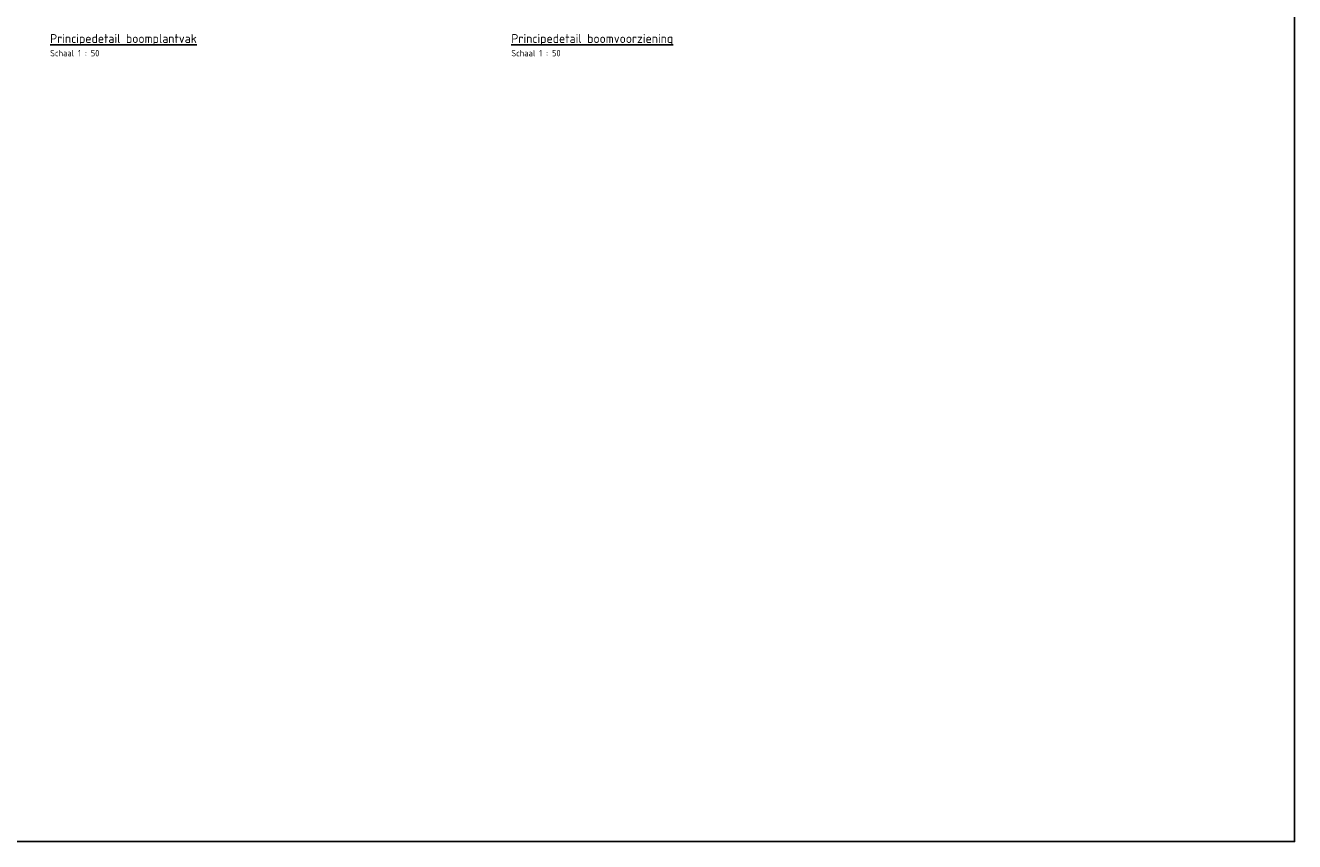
# Model space of a CAD drawing. Header units: metres. Extents: x 197542 to 199322, y 355606 to 356153.
# Tile 6 of 19: x 198997 to 199022, y 355606 to 355622. Entities that reach past the tile are written whole.
import ezdxf

# ---------------------------------------------------------------- set-up
doc = ezdxf.new("R2010")
doc.units = ezdxf.units.M
doc.layers.add('X-XX-HULPLIJNEN', color=4, linetype='Continuous', plot=False)
doc.layers.add('X-XX-NIEUW-DETAIL-M', color=7, linetype='Continuous')
doc.styles.add('NLCS-ISO', font='NLCS-ISO.ttf')

# ---------------------------------------------------------------- blocks, each defined once
blk = doc.blocks.new('d')
at = {"color": 3, "style": 'NLCS-ISO'}
blk.add_attdef('%%UA-A', (0, -0.5), '', height=0.175, dxfattribs=at)
at = {"color": 1, "style": 'NLCS-ISO'}
blk.add_attdef('A-A', (0, -0.76), '', height=0.125, dxfattribs=at)

msp = doc.modelspace()

# ---------------------------------------------------------------- linework, layer by layer
at = {"layer": 'X-XX-HULPLIJNEN', "ltscale": 0.2}
msp.add_lwpolyline([(198973.953, 355644.567), (199022.226, 355644.567), (199022.226, 355606.478), (198973.953, 355606.478)], close=True, dxfattribs=at)

# ---------------------------------------------------------------- block references
at = {"layer": 'X-XX-NIEUW-DETAIL-M'}
for p, values in [((198997.922, 355622.582), {'%%UA-A': '%%UPrincipedetail boomplantvak', 'A-A': 'Schaal 1 : 50'}), ((199006.929, 355622.582), {'%%UA-A': '%%UPrincipedetail boomvoorziening', 'A-A': 'Schaal 1 : 50'})]:
    msp.add_blockref('d', p, dxfattribs=at).add_auto_attribs(values)

doc.saveas('drawing.dxf')
